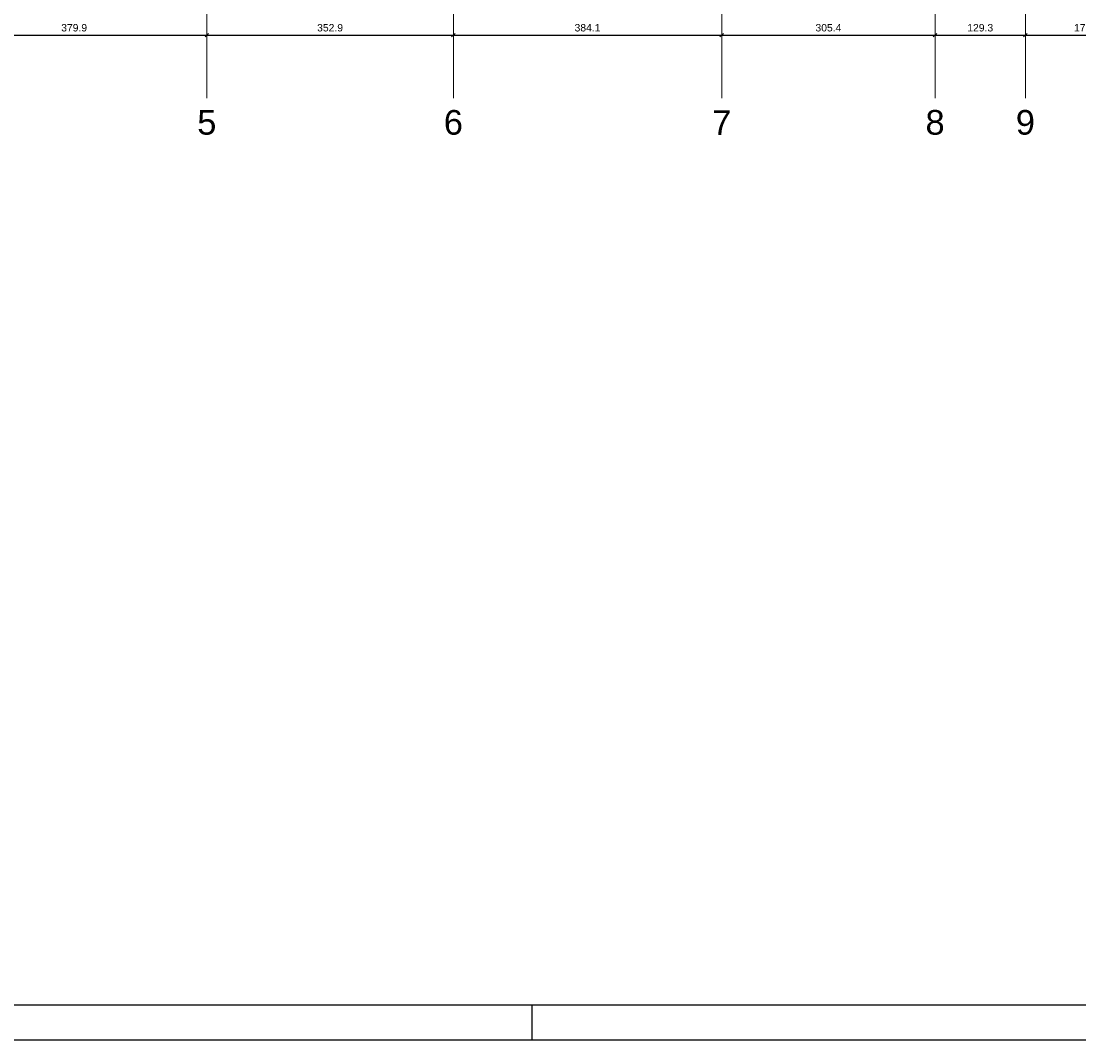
# Model space of a CAD drawing. Header units: millimetres. Extents: x 0 to 119, y 0 to 84.
# Tile 2 of 18: x 30 to 61, y 0 to 29. Entities that reach past the tile are written whole.
import ezdxf

# ---------------------------------------------------------------- set-up
doc = ezdxf.new("R2010")
doc.units = ezdxf.units.MM
doc.header["$MEASUREMENT"] = 0
doc.linetypes.add('NULL', pattern=[0])
doc.layers.get('0').update_dxf_attribs({"lineweight": 18})
for name, color, linetype, lineweight in [('LC-Cotas', 7, 'Continuous', 5), ('LC-Eixos', 7, 'Continuous', 0), ('LC-Textos', 3, 'Continuous', 20)]:
    doc.layers.add(name, color=color, linetype=linetype, lineweight=lineweight)
doc.layers.add('SEDUC_MARF', color=1, linetype='Continuous')
doc.layers.add('SEDUC_MARGG', color=7, linetype='Continuous')
doc.styles.add('Arial', font='txt')
doc.dimstyles.new('UM_50.000000', dxfattribs={"dimtxt": 0.18, "dimasz": 0.1, "dimexe": 0.1, "dimexo": 0.2, "dimgap": 0, "dimtad": 1, "dimtih": 1, "dimtoh": 1, "dimdec": 1, "dimlfac": 50, "dimzin": 0, "dimdsep": 46, "dimtxsty": 'Standard', "dimcen": 0.09, "dimdle": 0.1, "dimadec": 1, "dimazin": 2, "dimtfac": 1, "dimtdec": 4, "dimtofl": 0, "dimtmove": 0, "dimatfit": 3, "dimfxl": 1, "dimtolj": 1, "dimarcsym": 0})

# ---------------------------------------------------------------- blocks, each defined once
blk = doc.blocks.new('_Oblique')
at = {"color": 0, "linetype": 'ByBlock', "lineweight": -2}
blk.add_line((-0.5, -0.5), (0.5, 0.5), dxfattribs=at)
blk = doc.blocks.new('*D86')
at = {"layer": 'Defpoints', "color": 0}
for p in [(27.998, 28.771), (35.595, 28.771), (35.595, 28.771)]:
    blk.add_point(p, dxfattribs=at)
at = {"layer": 'LC-Cotas', "color": 0, "lineweight": -2}
blk.add_line((27.898, 28.771), (35.695, 28.771), dxfattribs=at)
at = {"layer": 'LC-Cotas', "color": 0, "lineweight": -2, "xscale": 0.1, "yscale": 0.1, "zscale": 0.1, "rotation": 180}
blk.add_blockref('_Oblique', (27.998, 28.771), dxfattribs=at)
at = {"layer": 'LC-Cotas', "color": 0, "lineweight": -2, "xscale": 0.1, "yscale": 0.1, "zscale": 0.1}
blk.add_blockref('_Oblique', (35.595, 28.771), dxfattribs=at)
at = {"layer": 'LC-Cotas', "color": 7, "insert": (31.797, 28.982), "char_height": 0.2118, "attachment_point": 5, "rotation": 0.0057, "style": 'Arial'}
blk.add_mtext('\\A1;379.9', dxfattribs=at)
blk = doc.blocks.new('*D87')
at = {"layer": 'Defpoints', "color": 0}
for p in [(35.595, 28.771), (42.653, 28.771), (42.653, 28.771)]:
    blk.add_point(p, dxfattribs=at)
at = {"layer": 'LC-Cotas', "color": 0, "lineweight": -2}
blk.add_line((35.495, 28.771), (42.753, 28.771), dxfattribs=at)
at = {"layer": 'LC-Cotas', "color": 0, "lineweight": -2, "xscale": 0.1, "yscale": 0.1, "zscale": 0.1, "rotation": 180}
blk.add_blockref('_Oblique', (35.595, 28.771), dxfattribs=at)
at = {"layer": 'LC-Cotas', "color": 0, "lineweight": -2, "xscale": 0.1, "yscale": 0.1, "zscale": 0.1}
blk.add_blockref('_Oblique', (42.653, 28.771), dxfattribs=at)
at = {"layer": 'LC-Cotas', "color": 7, "insert": (39.124, 28.982), "char_height": 0.2118, "attachment_point": 5, "rotation": 0.0057, "style": 'Arial'}
blk.add_mtext('\\A1;352.9', dxfattribs=at)
blk = doc.blocks.new('*D88')
at = {"layer": 'Defpoints', "color": 0}
for p in [(42.653, 28.771), (50.335, 28.771), (50.335, 28.771)]:
    blk.add_point(p, dxfattribs=at)
at = {"layer": 'LC-Cotas', "color": 0, "lineweight": -2}
blk.add_line((42.553, 28.771), (50.435, 28.771), dxfattribs=at)
at = {"layer": 'LC-Cotas', "color": 0, "lineweight": -2, "xscale": 0.1, "yscale": 0.1, "zscale": 0.1, "rotation": 180}
blk.add_blockref('_Oblique', (42.653, 28.771), dxfattribs=at)
at = {"layer": 'LC-Cotas', "color": 0, "lineweight": -2, "xscale": 0.1, "yscale": 0.1, "zscale": 0.1}
blk.add_blockref('_Oblique', (50.335, 28.771), dxfattribs=at)
at = {"layer": 'LC-Cotas', "color": 7, "insert": (46.494, 28.982), "char_height": 0.2118, "attachment_point": 5, "rotation": 0.0057, "style": 'Arial'}
blk.add_mtext('\\A1;384.1', dxfattribs=at)
blk = doc.blocks.new('*D89')
at = {"layer": 'Defpoints', "color": 0}
for p in [(50.335, 28.771), (56.444, 28.771), (56.444, 28.771)]:
    blk.add_point(p, dxfattribs=at)
at = {"layer": 'LC-Cotas', "color": 0, "lineweight": -2}
blk.add_line((50.235, 28.771), (56.544, 28.771), dxfattribs=at)
at = {"layer": 'LC-Cotas', "color": 0, "lineweight": -2, "xscale": 0.1, "yscale": 0.1, "zscale": 0.1, "rotation": 180}
blk.add_blockref('_Oblique', (50.335, 28.771), dxfattribs=at)
at = {"layer": 'LC-Cotas', "color": 0, "lineweight": -2, "xscale": 0.1, "yscale": 0.1, "zscale": 0.1}
blk.add_blockref('_Oblique', (56.444, 28.771), dxfattribs=at)
at = {"layer": 'LC-Cotas', "color": 7, "insert": (53.39, 28.982), "char_height": 0.2118, "attachment_point": 5, "rotation": 0.0057, "style": 'Arial'}
blk.add_mtext('\\A1;305.4', dxfattribs=at)
blk = doc.blocks.new('*D90')
at = {"layer": 'Defpoints', "color": 0}
for p in [(56.444, 28.771), (59.029, 28.771), (59.029, 28.771)]:
    blk.add_point(p, dxfattribs=at)
at = {"layer": 'LC-Cotas', "color": 0, "lineweight": -2}
blk.add_line((56.344, 28.771), (59.129, 28.771), dxfattribs=at)
at = {"layer": 'LC-Cotas', "color": 0, "lineweight": -2, "xscale": 0.1, "yscale": 0.1, "zscale": 0.1, "rotation": 180}
blk.add_blockref('_Oblique', (56.444, 28.771), dxfattribs=at)
at = {"layer": 'LC-Cotas', "color": 0, "lineweight": -2, "xscale": 0.1, "yscale": 0.1, "zscale": 0.1}
blk.add_blockref('_Oblique', (59.029, 28.771), dxfattribs=at)
at = {"layer": 'LC-Cotas', "color": 7, "insert": (57.737, 28.982), "char_height": 0.2118, "attachment_point": 5, "rotation": 0.0057, "style": 'Arial'}
blk.add_mtext('\\A1;129.3', dxfattribs=at)
blk = doc.blocks.new('*D91')
at = {"layer": 'Defpoints', "color": 0}
for p in [(59.029, 28.771), (62.553, 28.771), (62.553, 28.771)]:
    blk.add_point(p, dxfattribs=at)
at = {"layer": 'LC-Cotas', "color": 0, "lineweight": -2}
blk.add_line((58.929, 28.771), (62.653, 28.771), dxfattribs=at)
at = {"layer": 'LC-Cotas', "color": 0, "lineweight": -2, "xscale": 0.1, "yscale": 0.1, "zscale": 0.1, "rotation": 180}
blk.add_blockref('_Oblique', (59.029, 28.771), dxfattribs=at)
at = {"layer": 'LC-Cotas', "color": 0, "lineweight": -2, "xscale": 0.1, "yscale": 0.1, "zscale": 0.1}
blk.add_blockref('_Oblique', (62.553, 28.771), dxfattribs=at)
at = {"layer": 'LC-Cotas', "color": 7, "insert": (60.791, 28.982), "char_height": 0.2118, "attachment_point": 5, "rotation": 0.0057, "style": 'Arial'}
blk.add_mtext('\\A1;176.2', dxfattribs=at)

msp = doc.modelspace()

# ---------------------------------------------------------------- linework, layer by layer
at = {"layer": 'LC-Eixos'}
for p, q in [((35.5955, 76.0731), (35.5955, 28.4706)), ((42.6531, 76.0731), (42.6531, 28.4706)), ((50.3353, 76.0731), (50.3353, 28.4706)), ((56.4441, 76.0731), (56.4441, 28.4706)), ((59.0293, 76.0731), (59.0293, 28.4706)), ((35.5955, 26.9706), (35.5955, 28.4706)), ((42.6531, 26.9706), (42.6531, 28.4706)), ((50.3353, 26.9706), (50.3353, 28.4706)), ((56.4441, 26.9706), (56.4441, 28.4706)), ((59.0293, 26.9706), (59.0293, 28.4706))]:
    msp.add_line(p, q, dxfattribs=at)
at = {"layer": 'SEDUC_MARF'}
msp.add_line((44.9015, 1), (44.9015, 0), dxfattribs=at)
msp.add_lwpolyline([(118.9, 84.1), (0, 84.1), (0, 0), (118.9, 0)], close=True, dxfattribs=at)
at = {"layer": 'SEDUC_MARGG'}
msp.add_lwpolyline([(2.5, 1), (117.9, 1), (117.9, 83.1), (2.5, 83.1), (2.5, 1)], dxfattribs=at)

# ---------------------------------------------------------------- texts
at = {"layer": 'LC-Textos', "linetype": 'NULL', "char_height": 0.706, "width": 1.101182, "attachment_point": 8, "line_spacing_factor": 0.798, "style": 'Arial'}
for s, insert in [('5', (35.5959, 25.9118)), ('6', (42.6529, 25.9118)), ('7', (50.3349, 25.9118)), ('8', (56.4439, 25.9118)), ('9', (59.0289, 25.9118))]:
    msp.add_mtext(s, dxfattribs=dict(at, insert=insert))

# ---------------------------------------------------------------- dimensions: what is measured, and where the dimension line sits
at = {"layer": 'LC-Cotas'}
for base, p1, p2, picture, middle in [((35.5955, 28.7706), (27.9977, 28.7706), (35.5955, 28.7706), '*D86', (31.7966, 28.9824)), ((42.6531, 28.7706), (35.5955, 28.7706), (42.6531, 28.7706), '*D87', (39.1243, 28.9824)), ((50.3353, 28.7706), (42.6531, 28.7706), (50.3353, 28.7706), '*D88', (46.4942, 28.9824)), ((56.4441, 28.7706), (50.3353, 28.7706), (56.4441, 28.7706), '*D89', (53.3897, 28.9824)), ((59.0293, 28.7706), (56.4441, 28.7706), (59.0293, 28.7706), '*D90', (57.7367, 28.9824)), ((62.5531, 28.7706), (59.0293, 28.7706), (62.5531, 28.7706), '*D91', (60.7912, 28.9824))]:
    dim = msp.add_linear_dim(base=base, p1=p1, p2=p2, dimstyle='UM_50.000000', override={"dimtxt": 0.2118, "dimasz": 0.1, "dimexe": 0.1, "dimexo": 0.2, "dimtad": 1, "dimtih": 0, "dimtoh": 0, "dimdec": 1, "dimlfac": 50, "dimzin": 8, "dimtxsty": 'Arial', "dimblk": 'Oblique', "dimblk1": 'Oblique', "dimblk2": 'Oblique', "dimsah": 1, "dimdle": 0.1, "dimse1": 1, "dimse2": 1, "dimclrt": 7, "dimadec": 1, "dimazin": 3, "dimtmove": 2, "dimldrblk": 'Oblique'}, dxfattribs=at)
    dim.commit()
    dim.dimension.update_dxf_attribs({"geometry": picture, "text_midpoint": middle, "dimtype": 160, "text_rotation": 0.00573})

doc.saveas('drawing.dxf')
